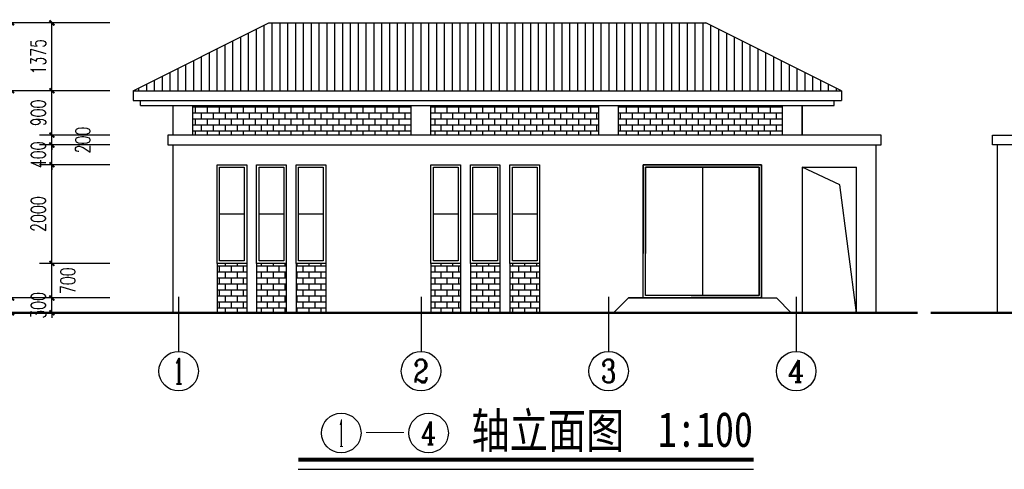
# Model space of a CAD drawing. Extents: x -520262 to -388550, y -168471 to -121901.
# Tile 6 of 14: x -445195 to -425249, y -151420 to -142309. Entities that reach past the tile are written whole.
import ezdxf
from ezdxf.enums import TextEntityAlignment as Align

# ---------------------------------------------------------------- set-up
doc = ezdxf.new("R2010")
doc.units = 0
doc.header["$LTSCALE"] = 2000
doc.header["$MEASUREMENT"] = 0
for name, color, linetype in [('AXIS', 3, 'Continuous'), ('AXIS_TEXT', 7, 'Continuous'), ('PUB_DIM', 3, 'Continuous'), ('PUB_TEXT', 7, 'Continuous'), ('PUB_TITLE', 4, 'Continuous')]:
    doc.layers.add(name, color=color, linetype=linetype)
doc.styles.add('_TCH_AXIS', font='COMPLEX', dxfattribs={"bigfont": 'GBCBIG'})
doc.styles.add('_TCH_DIM_T3', font='SIMPLEX', dxfattribs={"width": 0.705882, "bigfont": 'GBCBIG'})
doc.styles.add('宋体', font='txt', dxfattribs={"width": 0.8, "height": 3.5})
doc.dimstyles.new('_TCH_ARCH&&100', dxfattribs={"dimtxt": 297.5, "dimasz": 100, "dimexe": 250, "dimexo": 300, "dimgap": 126.25, "dimtad": 1, "dimdec": 0, "dimzin": 0, "dimdsep": 46, "dimtxsty": '_TCH_DIM_T3', "dimblk": 'ARCHTICK', "dimcen": 0.09, "dimclrt": 7, "dimazin": 2, "dimtfac": 1, "dimtdec": 0, "dimtix": 1, "dimtmove": 2, "dimatfit": 3, "dimfxl": 0, "dimtolj": 1, "dimtzin": 0, "dimarcsym": 0})
pattern_1 = [(0, (-53683.35, -100523.17), (0, 121.3104), []), (90, (-53683.35, -100523.17), (-121.3104, 121.3104), [121.3104, -121.3104])]
pattern_2 = [(0, (-53683.35, -99623.17), (0, 121.3104), []), (90, (-53683.35, -99623.17), (-121.3104, 121.3104), [121.3104, -121.3104])]

# ---------------------------------------------------------------- blocks, each defined once
blk = doc.blocks.new('_ArchTick')
at = {"color": 0, "linetype": 'ByBlock', "const_width": 0.4}
blk.add_lwpolyline([(-0.5, -0.5), (0.5, 0.5)], dxfattribs=at)
blk = doc.blocks.new('*D44')
at = {"layer": 'Defpoints', "color": 0}
for p in [(-445362, -142373), (-443797, -142373), (-443797, -143748)]:
    blk.add_point(p, dxfattribs=at)
at = {"layer": 'PUB_DIM', "color": 0, "lineweight": -2}
for p, q in [((-444097, -142373), (-445612, -142373)), ((-445362, -143748), (-445362, -142373)), ((-444097, -143748), (-445612, -143748))]:
    blk.add_line(p, q, dxfattribs=at)
at = {"layer": 'PUB_DIM', "color": 0, "lineweight": -2, "xscale": 100, "yscale": 100, "zscale": 100}
for p, rotation in [((-445362, -142373), 90), ((-445362, -143748), 270)]:
    blk.add_blockref('_ArchTick', p, dxfattribs=dict(at, rotation=rotation))
at = {"layer": 'PUB_DIM', "color": 7, "insert": (-445637, -143060), "char_height": 297.5, "attachment_point": 5, "rotation": 90, "style": '_TCH_DIM_T3'}
blk.add_mtext('\\A1;1375', dxfattribs=at)
blk = doc.blocks.new('*D45')
at = {"layer": 'Defpoints', "color": 0}
for p in [(-445362, -143748), (-443797, -143748), (-443797, -147948)]:
    blk.add_point(p, dxfattribs=at)
at = {"layer": 'PUB_DIM', "color": 0, "lineweight": -2}
for p, q in [((-444097, -143748), (-445612, -143748)), ((-445362, -147948), (-445362, -143748)), ((-444097, -147948), (-445612, -147948))]:
    blk.add_line(p, q, dxfattribs=at)
at = {"layer": 'PUB_DIM', "color": 0, "lineweight": -2, "xscale": 100, "yscale": 100, "zscale": 100}
for p, rotation in [((-445362, -143748), 90), ((-445362, -147948), 270)]:
    blk.add_blockref('_ArchTick', p, dxfattribs=dict(at, rotation=rotation))
at = {"layer": 'PUB_DIM', "color": 7, "insert": (-445739, -145698), "char_height": 297.5, "attachment_point": 5, "rotation": 90, "style": '_TCH_DIM_T3'}
blk.add_mtext('\\A1;4200', dxfattribs=at)
blk = doc.blocks.new('*D46')
at = {"layer": 'Defpoints', "color": 0}
for p in [(-445362, -147948), (-443797, -147948), (-443797, -148248)]:
    blk.add_point(p, dxfattribs=at)
at = {"layer": 'PUB_DIM', "color": 0, "lineweight": -2}
for p, q in [((-444097, -147948), (-445612, -147948)), ((-445362, -148248), (-445362, -147948)), ((-444097, -148248), (-445612, -148248))]:
    blk.add_line(p, q, dxfattribs=at)
at = {"layer": 'PUB_DIM', "color": 0, "lineweight": -2, "xscale": 100, "yscale": 100, "zscale": 100}
for p, rotation in [((-445362, -147948), 90), ((-445362, -148248), 270)]:
    blk.add_blockref('_ArchTick', p, dxfattribs=dict(at, rotation=rotation))
at = {"layer": 'PUB_DIM', "color": 7, "insert": (-445629, -148053), "char_height": 297.5, "attachment_point": 5, "rotation": 90, "style": '_TCH_DIM_T3'}
blk.add_mtext('\\A1;300', dxfattribs=at)
blk = doc.blocks.new('*D47')
at = {"layer": 'Defpoints', "color": 0}
for p in [(-444543, -142373), (-443068, -142373), (-443068, -143748)]:
    blk.add_point(p, dxfattribs=at)
at = {"layer": 'PUB_DIM', "color": 0, "lineweight": -2}
for p, q in [((-443368, -142373), (-444793, -142373)), ((-444543, -143748), (-444543, -142373)), ((-443368, -143748), (-444793, -143748))]:
    blk.add_line(p, q, dxfattribs=at)
at = {"layer": 'PUB_DIM', "color": 0, "lineweight": -2, "xscale": 100, "yscale": 100, "zscale": 100}
for p, rotation in [((-444543, -142373), 90), ((-444543, -143748), 270)]:
    blk.add_blockref('_ArchTick', p, dxfattribs=dict(at, rotation=rotation))
at = {"layer": 'PUB_DIM', "color": 7, "insert": (-444818, -143060), "char_height": 297.5, "attachment_point": 5, "rotation": 90, "style": '_TCH_DIM_T3'}
blk.add_mtext('\\A1;1375', dxfattribs=at)
blk = doc.blocks.new('*D48')
at = {"layer": 'Defpoints', "color": 0}
for p in [(-444543, -143748), (-443068, -143748), (-443068, -144648)]:
    blk.add_point(p, dxfattribs=at)
at = {"layer": 'PUB_DIM', "color": 0, "lineweight": -2}
for p, q in [((-443368, -143748), (-444793, -143748)), ((-444543, -144648), (-444543, -143748)), ((-443368, -144648), (-444793, -144648))]:
    blk.add_line(p, q, dxfattribs=at)
at = {"layer": 'PUB_DIM', "color": 0, "lineweight": -2, "xscale": 100, "yscale": 100, "zscale": 100}
for p, rotation in [((-444543, -143748), 90), ((-444543, -144648), 270)]:
    blk.add_blockref('_ArchTick', p, dxfattribs=dict(at, rotation=rotation))
at = {"layer": 'PUB_DIM', "color": 7, "insert": (-444818, -144198), "char_height": 297.5, "attachment_point": 5, "rotation": 90, "style": '_TCH_DIM_T3'}
blk.add_mtext('\\A1;900', dxfattribs=at)
blk = doc.blocks.new('*D49')
at = {"layer": 'Defpoints', "color": 0}
for p in [(-444543, -144648), (-443068, -144648), (-443068, -144848)]:
    blk.add_point(p, dxfattribs=at)
at = {"layer": 'PUB_DIM', "color": 0, "lineweight": -2}
for p, q in [((-444543, -144648), (-444543, -144548)), ((-443368, -144648), (-444793, -144648)), ((-444543, -144848), (-444543, -144648)), ((-443368, -144848), (-444793, -144848)), ((-444543, -144848), (-444543, -144948))]:
    blk.add_line(p, q, dxfattribs=at)
at = {"layer": 'PUB_DIM', "color": 0, "lineweight": -2, "xscale": 100, "yscale": 100, "zscale": 100}
for p, rotation in [((-444543, -144648), 270), ((-444543, -144848), 90)]:
    blk.add_blockref('_ArchTick', p, dxfattribs=dict(at, rotation=rotation))
at = {"layer": 'PUB_DIM', "color": 7, "insert": (-443918, -144748), "char_height": 297.5, "attachment_point": 5, "rotation": 90, "style": '_TCH_DIM_T3'}
blk.add_mtext('\\A1;200', dxfattribs=at)
blk = doc.blocks.new('*D50')
at = {"layer": 'Defpoints', "color": 0}
for p in [(-444543, -144848), (-443068, -144848), (-443068, -145248)]:
    blk.add_point(p, dxfattribs=at)
at = {"layer": 'PUB_DIM', "color": 0, "lineweight": -2}
for p, q in [((-444543, -144848), (-444543, -144748)), ((-443368, -144848), (-444793, -144848)), ((-444543, -145248), (-444543, -144848)), ((-443368, -145248), (-444793, -145248)), ((-444543, -145248), (-444543, -145348))]:
    blk.add_line(p, q, dxfattribs=at)
at = {"layer": 'PUB_DIM', "color": 0, "lineweight": -2, "xscale": 100, "yscale": 100, "zscale": 100}
for p, rotation in [((-444543, -144848), 270), ((-444543, -145248), 90)]:
    blk.add_blockref('_ArchTick', p, dxfattribs=dict(at, rotation=rotation))
at = {"layer": 'PUB_DIM', "color": 7, "insert": (-444818, -145048), "char_height": 297.5, "attachment_point": 5, "rotation": 90, "style": '_TCH_DIM_T3'}
blk.add_mtext('\\A1;400', dxfattribs=at)
blk = doc.blocks.new('*D51')
at = {"layer": 'Defpoints', "color": 0}
for p in [(-444543, -145248), (-443068, -145248), (-443068, -147248)]:
    blk.add_point(p, dxfattribs=at)
at = {"layer": 'PUB_DIM', "color": 0, "lineweight": -2}
for p, q in [((-443368, -145248), (-444793, -145248)), ((-444543, -147248), (-444543, -145248)), ((-443368, -147248), (-444793, -147248))]:
    blk.add_line(p, q, dxfattribs=at)
at = {"layer": 'PUB_DIM', "color": 0, "lineweight": -2, "xscale": 100, "yscale": 100, "zscale": 100}
for p, rotation in [((-444543, -145248), 90), ((-444543, -147248), 270)]:
    blk.add_blockref('_ArchTick', p, dxfattribs=dict(at, rotation=rotation))
at = {"layer": 'PUB_DIM', "color": 7, "insert": (-444818, -146248), "char_height": 297.5, "attachment_point": 5, "rotation": 90, "style": '_TCH_DIM_T3'}
blk.add_mtext('\\A1;2000', dxfattribs=at)
blk = doc.blocks.new('*D52')
at = {"layer": 'Defpoints', "color": 0}
for p in [(-444543, -147248), (-443068, -147248), (-443068, -147948)]:
    blk.add_point(p, dxfattribs=at)
at = {"layer": 'PUB_DIM', "color": 0, "lineweight": -2}
for p, q in [((-443368, -147248), (-444793, -147248)), ((-444543, -147948), (-444543, -147248)), ((-443368, -147948), (-444793, -147948))]:
    blk.add_line(p, q, dxfattribs=at)
at = {"layer": 'PUB_DIM', "color": 0, "lineweight": -2, "xscale": 100, "yscale": 100, "zscale": 100}
for p, rotation in [((-444543, -147248), 90), ((-444543, -147948), 270)]:
    blk.add_blockref('_ArchTick', p, dxfattribs=dict(at, rotation=rotation))
at = {"layer": 'PUB_DIM', "color": 7, "insert": (-444222, -147598), "char_height": 297.5, "attachment_point": 5, "rotation": 90, "style": '_TCH_DIM_T3'}
blk.add_mtext('\\A1;700', dxfattribs=at)
blk = doc.blocks.new('*D53')
at = {"layer": 'Defpoints', "color": 0}
for p in [(-444543, -147948), (-443068, -147948), (-443068, -148248)]:
    blk.add_point(p, dxfattribs=at)
at = {"layer": 'PUB_DIM', "color": 0, "lineweight": -2}
for p, q in [((-443368, -147948), (-444793, -147948)), ((-444543, -147948), (-444543, -147848)), ((-444543, -148248), (-444543, -147948)), ((-443368, -148248), (-444793, -148248)), ((-444543, -148248), (-444543, -148348))]:
    blk.add_line(p, q, dxfattribs=at)
at = {"layer": 'PUB_DIM', "color": 0, "lineweight": -2, "xscale": 100, "yscale": 100, "zscale": 100}
for p, rotation in [((-444543, -147948), 270), ((-444543, -148248), 90)]:
    blk.add_blockref('_ArchTick', p, dxfattribs=dict(at, rotation=rotation))
at = {"layer": 'PUB_DIM', "color": 7, "insert": (-444818, -148098), "char_height": 297.5, "attachment_point": 5, "rotation": 90, "style": '_TCH_DIM_T3'}
blk.add_mtext('\\A1;300', dxfattribs=at)

msp = doc.modelspace()

# ---------------------------------------------------------------- hatches: boundary and pattern name
h = msp.add_hatch()
h.set_pattern_fill('ANSI31', color=251, scale=100, angle=45)
h.set_pattern_definition([(90, (-53683.35, -100523.17), (-158.75, 1e-14), [])])
h.paths.add_polyline_path([(-440145.3, -142372.7), (-442895.3, -143747.7), (-428545.3, -143747.7), (-431295.3, -142372.7)])
h = msp.add_hatch()
h.set_pattern_fill('AR-B816', color=251, scale=100)
h.set_pattern_definition(pattern_1)
h.paths.add_polyline_path([(-437265.3, -144647.7), (-437265.3, -144047.7), (-441695.3, -144047.7), (-441695.3, -144647.7)])
h = msp.add_hatch()
h.set_pattern_fill('AR-B816', color=251, scale=100)
h.set_pattern_definition(pattern_1)
h.paths.add_polyline_path([(-433465.3, -144647.7), (-433465.3, -144047.7), (-436865.3, -144047.7), (-436865.3, -144647.7)])
h = msp.add_hatch()
h.set_pattern_fill('AR-B816', color=251, scale=100)
h.set_pattern_definition(pattern_1)
h.paths.add_polyline_path([(-429745.3, -144647.7), (-429745.3, -144047.7), (-433065.3, -144047.7), (-433065.3, -144647.7)])
h = msp.add_hatch()
h.set_pattern_fill('AR-B816', color=251, scale=100)
h.set_pattern_definition(pattern_2)
h.paths.add_polyline_path([(-441195.3, -147247.7), (-441195.3, -148247.7), (-440595.3, -148247.7), (-440595.3, -147247.7)])
h = msp.add_hatch()
h.set_pattern_fill('AR-B816', color=251, scale=100)
h.set_pattern_definition(pattern_2)
h.paths.add_polyline_path([(-439795.3, -147247.7), (-440395.3, -147247.7), (-440395.3, -148247.7), (-439795.3, -148247.7)])
h = msp.add_hatch()
h.set_pattern_fill('AR-B816', color=251, scale=100)
h.set_pattern_definition(pattern_2)
h.paths.add_polyline_path([(-439595.3, -148247.7), (-438995.3, -148247.7), (-438995.3, -147247.7), (-439595.3, -147247.7)])
h = msp.add_hatch()
h.set_pattern_fill('AR-B816', color=251, scale=100)
h.set_pattern_definition(pattern_2)
h.paths.add_polyline_path([(-436265.3, -147247.7), (-436865.3, -147247.7), (-436865.3, -148247.7), (-436265.3, -148247.7)])
h = msp.add_hatch()
h.set_pattern_fill('AR-B816', color=251, scale=100)
h.set_pattern_definition(pattern_2)
h.paths.add_polyline_path([(-436065.3, -147247.7), (-436065.3, -148247.7), (-435465.3, -148247.7), (-435465.3, -147247.7)])
h = msp.add_hatch()
h.set_pattern_fill('AR-B816', color=251, scale=100)
h.set_pattern_definition(pattern_2)
h.paths.add_polyline_path([(-435265.3, -147247.7), (-435265.3, -148247.7), (-434665.3, -148247.7), (-434665.3, -147247.7)])

# ---------------------------------------------------------------- linework, layer by layer
for p, q in [((-442895.3, -143747.7), (-440145.3, -142372.7)), ((-440145.3, -142372.7), (-431295.3, -142372.7)), ((-428545.3, -143747.7), (-431295.3, -142372.7)), ((-442895.3, -143747.7), (-428545.3, -143747.7)), ((-442895.3, -143747.7), (-442895.3, -143947.7)), ((-442095.3, -143747.7), (-433445.3, -143747.7)), ((-428545.3, -143747.7), (-428545.3, -143947.7)), ((-442895.3, -143947.7), (-428545.3, -143947.7)), ((-442745.3, -144047.7), (-442745.3, -143947.7)), ((-428695.3, -144047.7), (-428695.3, -143947.7)), ((-442745.3, -144047.7), (-428695.3, -144047.7)), ((-442095.3, -144047.7), (-442095.3, -144647.7)), ((-441695.3, -144047.7), (-441695.3, -144647.7)), ((-437265.3, -144647.7), (-437265.3, -144047.7)), ((-436865.3, -144647.7), (-436865.3, -144047.7)), ((-433465.3, -144647.7), (-433465.3, -144047.7)), ((-433065.3, -144647.7), (-433065.3, -144047.7)), ((-429745.3, -144647.7), (-429745.3, -144047.7)), ((-429745.3, -144647.7), (-429745.3, -144047.7)), ((-429345.3, -144047.7), (-429345.3, -144647.7)), ((-429345.3, -144647.7), (-429345.3, -144047.7)), ((-427745.3, -144647.7), (-442195.3, -144647.7)), ((-442195.3, -144647.7), (-442195.3, -144847.7)), ((-427745.3, -144847.7), (-427745.3, -144647.7)), ((-425489.9, -144647.7), (-411039.9, -144647.7)), ((-425489.9, -144847.7), (-425489.9, -144647.7)), ((-442195.3, -144847.7), (-427745.3, -144847.7)), ((-442095.3, -144847.7), (-442095.3, -148247.7)), ((-427845.3, -148247.7), (-427845.3, -144847.7)), ((-411039.9, -144847.7), (-425489.9, -144847.7)), ((-425389.9, -148247.7), (-425389.9, -144847.7)), ((-431365.3, -145297.7), (-431365.3, -147897.7)), ((-429345.3, -145297.7), (-429345.3, -148247.7)), ((-429345.3, -145297.7), (-428245.3, -145297.7)), ((-428579.9, -145654.8), (-429345.3, -145297.7)), ((-428245.3, -148247.7), (-428245.3, -145297.7)), ((-428245.3, -148247.7), (-428579.9, -145654.8)), ((-440645.3, -146247.7), (-441145.3, -146247.7)), ((-439845.3, -146247.7), (-440345.3, -146247.7)), ((-439045.3, -146247.7), (-439545.3, -146247.7)), ((-436315.3, -146247.7), (-436815.3, -146247.7)), ((-435515.3, -146247.7), (-436015.3, -146247.7)), ((-434715.3, -146247.7), (-435215.3, -146247.7)), ((-441195.3, -147247.7), (-441195.3, -148247.7)), ((-440595.3, -147247.7), (-440595.3, -148247.7)), ((-440395.3, -147247.7), (-440395.3, -148247.7)), ((-439795.3, -147247.7), (-439795.3, -148247.7)), ((-439595.3, -147247.7), (-439595.3, -148247.7)), ((-438995.3, -147247.7), (-438995.3, -148247.7)), ((-436865.3, -147247.7), (-436865.3, -148247.7)), ((-436265.3, -147247.7), (-436265.3, -148247.7)), ((-436065.3, -147247.7), (-436065.3, -148247.7)), ((-435465.3, -147247.7), (-435465.3, -148247.7)), ((-435265.3, -147247.7), (-435265.3, -148247.7)), ((-434665.3, -147247.7), (-434665.3, -148247.7))]:
    msp.add_line(p, q)
at = {"ltscale": 10}
for p, q in [((-432865.3, -147947.7), (-433165.3, -148247.7)), ((-432565.3, -147947.7), (-432865.3, -147947.7)), ((-432865.3, -147947.7), (-429865.3, -147947.7)), ((-429865.3, -147947.7), (-429565.3, -148247.7))]:
    msp.add_line(p, q, dxfattribs=at)
at = {"lineweight": 9}
msp.add_line((-437414.3, -150675), (-438176.5, -150675), dxfattribs=at)
for points in [[(-441195.3, -145247.7), (-440595.3, -145247.7), (-440595.3, -147247.7), (-441195.3, -147247.7)], [(-441145.3, -145297.7), (-440645.3, -145297.7), (-440645.3, -147197.7), (-441145.3, -147197.7)], [(-440395.3, -145247.7), (-439795.3, -145247.7), (-439795.3, -147247.7), (-440395.3, -147247.7)], [(-440345.3, -145297.7), (-439845.3, -145297.7), (-439845.3, -147197.7), (-440345.3, -147197.7)], [(-439595.3, -145247.7), (-438995.3, -145247.7), (-438995.3, -147247.7), (-439595.3, -147247.7)], [(-439545.3, -145297.7), (-439045.3, -145297.7), (-439045.3, -147197.7), (-439545.3, -147197.7)], [(-436865.3, -145247.7), (-436265.3, -145247.7), (-436265.3, -147247.7), (-436865.3, -147247.7)], [(-436815.3, -145297.7), (-436315.3, -145297.7), (-436315.3, -147197.7), (-436815.3, -147197.7)], [(-436065.3, -145247.7), (-435465.3, -145247.7), (-435465.3, -147247.7), (-436065.3, -147247.7)], [(-436015.3, -145297.7), (-435515.3, -145297.7), (-435515.3, -147197.7), (-436015.3, -147197.7)], [(-435265.3, -145247.7), (-434665.3, -145247.7), (-434665.3, -147247.7), (-435265.3, -147247.7)], [(-435215.3, -145297.7), (-434715.3, -145297.7), (-434715.3, -147197.7), (-435215.3, -147197.7)]]:
    msp.add_lwpolyline(points, close=True)
for points in [[(-431589.8, -147947.7), (-430165.3, -147947.7), (-430165.3, -145247.7), (-432565.3, -145247.7), (-432565.3, -147047.7)], [(-431140.8, -147947.7), (-432565.3, -147947.7), (-432565.3, -145247.7), (-430165.3, -145247.7), (-430165.3, -147047.7)], [(-431589.8, -147897.7), (-430215.3, -147897.7), (-430215.3, -145297.7), (-432515.3, -145297.7), (-432515.3, -147047.7)], [(-431140.8, -147897.7), (-432515.3, -147897.7), (-432515.3, -145297.7), (-430215.3, -145297.7), (-430215.3, -147047.7)]]:
    msp.add_lwpolyline(points)
at = {"ltscale": 10}
for points in [[(-432565.3, -145247.7), (-430165.3, -145247.7), (-430165.3, -147947.7), (-432565.3, -147947.7)], [(-432515.3, -145297.7), (-430215.3, -145297.7), (-430215.3, -147897.7), (-432515.3, -147897.7)]]:
    msp.add_lwpolyline(points, close=True, dxfattribs=at)
at = {"const_width": 50}
for points in [[(-427003.3, -148247.7), (-445395.7, -148247.7)], [(-426739.2, -148247.7), (-407839.4, -148247.7)]]:
    msp.add_lwpolyline(points, dxfattribs=at)
at = {"layer": 'AXIS'}
for p, q in [((-441975.3, -147926.8), (-441975.3, -149031.4)), ((-437065.3, -147926.8), (-437065.3, -149031.4)), ((-433265.3, -147926.8), (-433265.3, -149031.4)), ((-429465.3, -147926.8), (-429465.3, -149031.4))]:
    msp.add_line(p, q, dxfattribs=at)
for centre in [(-441975.3, -149431.4), (-437065.3, -149431.4), (-433265.3, -149431.4), (-429465.3, -149431.4), (-438680.3, -150684.6), (-436910.7, -150684.6)]:
    msp.add_circle(centre, 400, dxfattribs=at)
at = {"layer": 'PUB_TEXT'}
msp.add_line((-439551.8, -151420.5), (-430328.4, -151420.5), dxfattribs=at)
at = {"layer": 'PUB_TEXT', "const_width": 78.8}
msp.add_lwpolyline([(-439551.8, -151225.6), (-430328.4, -151225.6)], dxfattribs=at)

# ---------------------------------------------------------------- texts
at = {"layer": 'AXIS_TEXT', "style": '_TCH_AXIS'}
for s, height, p, p2 in [('1', 514.7, (-442085.6, -149688.7), (-441865, -149688.7)), ('2', 465.9, (-437220.6, -149664.3), (-436910, -149664.3)), ('3', 465.9, (-433420.6, -149664.3), (-433110, -149664.3)), ('4', 445.4, (-429635, -149654.1), (-429295.6, -149654.1))]:
    msp.add_text(s, height=height, dxfattribs=at).set_placement(p, p2, align=Align.FIT)
for s, height, width, p, p2 in [('1', 544.8, 0.555556, (-438745.1, -150957), (-438615.4, -150957)), ('4', 465.9, 0.875, (-437066.1, -150917.6), (-436755.4, -150917.6))]:
    msp.add_text(s, height=height, dxfattribs=dict(at, width=width)).set_placement(p, p2, align=Align.FIT)
at = {"layer": 'PUB_TITLE', "style": '宋体', "width": 0.8}
for s, p in [('轴立面图', (-436042.3, -150990.2)), ('1:100', (-432268.8, -150965.3))]:
    msp.add_text(s, height=708.75, dxfattribs=at).set_placement(p)

# ---------------------------------------------------------------- dimensions: what is measured, and where the dimension line sits
at = {"layer": 'PUB_DIM'}
for p1, p2, distance, picture, middle in [((-443797.5, -143747.7), (-443797.5, -142372.7), 1564.3, '*D44', (-445636.7, -143060.2)), ((-443067.9, -143747.7), (-443067.9, -142372.7), 1475.3, '*D47', (-444818.2, -143060.2)), ((-443067.9, -144647.7), (-443067.9, -143747.7), 1475.3, '*D48', (-444818.2, -144197.7)), ((-443067.9, -145247.7), (-443067.9, -144847.7), 1475.3, '*D50', (-444818.2, -145047.7)), ((-443067.9, -147247.7), (-443067.9, -145247.7), 1475.3, '*D51', (-444818.2, -146247.7)), ((-443067.9, -148247.7), (-443067.9, -147947.7), 1475.3, '*D53', (-444818.2, -148097.7))]:
    dim = msp.add_aligned_dim(p1=p1, p2=p2, distance=distance, dimstyle='_TCH_ARCH&&100', dxfattribs=at)
    dim.commit()
    dim.dimension.update_dxf_attribs({"geometry": picture, "text_midpoint": middle})
for base, p1, p2, picture, middle in [((-445361.7, -143747.7), (-443797.5, -147947.7), (-443797.5, -143747.7), '*D45', (-445738.9, -145697.7)), ((-444543.2, -144647.7), (-443067.9, -144847.7), (-443067.9, -144647.7), '*D49', (-443918.2, -144747.7)), ((-444543.2, -147247.7), (-443067.9, -147947.7), (-443067.9, -147247.7), '*D52', (-444221.6, -147597.7)), ((-445361.7, -147947.7), (-443797.5, -148247.7), (-443797.5, -147947.7), '*D46', (-445628.5, -148053))]:
    dim = msp.add_linear_dim(base=base, p1=p1, p2=p2, angle=90, dimstyle='_TCH_ARCH&&100', dxfattribs=at)
    dim.commit()
    dim.dimension.update_dxf_attribs({"geometry": picture, "text_midpoint": middle, "dimtype": 161})

doc.saveas('drawing.dxf')
